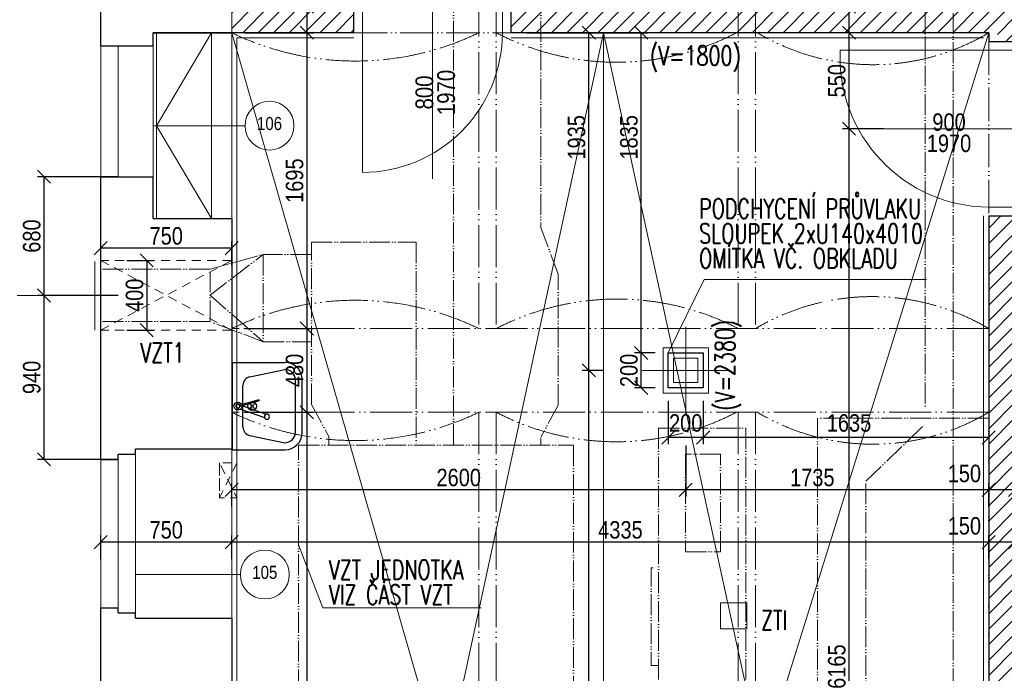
# Model space of a CAD drawing. Header units: millimetres. Extents: x -300958 to -108039, y 30118 to 292543.
# Tile 45 of 256: x -296672 to -291033, y 118814 to 122560. Entities that reach past the tile are written whole.
import ezdxf
from ezdxf.enums import TextEntityAlignment as Align

# ---------------------------------------------------------------- set-up
doc = ezdxf.new("R2010")
doc.units = ezdxf.units.MM
doc.header["$MEASUREMENT"] = 0
doc.linetypes.add('ACAD_ISO05W100', pattern=[33, 24, -3, 0, -3, 0, -3])
doc.linetypes.add('DGN Style 2', pattern=[879.857395, 527.914437, -351.942958])
doc.layers.get('0').update_dxf_attribs({"lineweight": 13})
doc.layers.get('Defpoints').update_dxf_attribs({"color": 3, "lineweight": 13})
for name, color, linetype, lineweight in [('a_zařizovací', 150, 'Continuous', 25), ('dims', 7, 'Continuous', 9), ('dvere', 7, 'Continuous', 9), ('GASTRO TECHNOLOGIE', 1, 'Continuous', 25), ('Materiály', 1, 'Continuous', 13), ('navrh', 1, 'Continuous', 9), ('obklad', 8, 'Continuous', 5), ('popis', 7, 'Continuous', 9), ('PSV', 7, 'Continuous', 13), ('tenka', 7, 'Continuous', 13), ('walls', 7, 'Continuous', 13), ('zařizovací předměty', 7, 'Continuous', 9)]:
    doc.layers.add(name, color=color, linetype=linetype, lineweight=lineweight)
doc.layers.get('GASTRO TECHNOLOGIE').off()
doc.styles.add('STYLE-0', font='ARIALN.TTF')
doc.styles.add('Style-Arial', font='arial.ttf')
doc.dimstyles.new('arch', dxfattribs={"dimscale": 50, "dimtxt": 2.5, "dimasz": 2.5, "dimexe": 1.25, "dimexo": 0.9, "dimtad": 1, "dimdec": 0, "dimtxsty": 'STYLE-0', "dimblk": 'ARCHTICK', "dimcen": 2.5, "dimadec": 0, "dimazin": 0, "dimtfac": 1, "dimtdec": 0, "dimtmove": 2, "dimatfit": 3, "dimldrblk": 'ARCHTICK', "dimfxl": 0, "dimarcsym": 0})
pattern_1 = [(45, (-63000, 0), (-44.194174, 44.194174), [])]

# ---------------------------------------------------------------- blocks, each defined once
blk = doc.blocks.new('_ArchTick')
at = {"color": 0, "linetype": 'ByBlock', "flags": 128}
blk.add_lwpolyline([(-0.5, -0.5), (0.5, 0.5)], dxfattribs=at)
blk = doc.blocks.new('*D1954')
at = {"layer": 'Defpoints', "color": 0, "linetype": 'Continuous'}
for p in [(-291122.6, 119565.7), (-291122.6, 119395.7), (-290972.6, 119395.7)]:
    blk.add_point(p, dxfattribs=at)
at = {"layer": 'dims', "color": 0, "linetype": 'Continuous', "lineweight": -2}
for p, q in [((-291122.6, 119470.7), (-291122.6, 119603.2)), ((-290972.6, 119470.7), (-290972.6, 119603.2)), ((-290972.6, 119565.7), (-291122.6, 119565.7))]:
    blk.add_line(p, q, dxfattribs=at)
at = {"layer": 'dims', "color": 0, "linetype": 'Continuous', "lineweight": -2, "xscale": 75, "yscale": 75, "zscale": 75, "rotation": 180}
blk.add_blockref('_ArchTick', (-291122.6, 119565.7), dxfattribs=at)
at = {"layer": 'dims', "color": 0, "linetype": 'Continuous', "lineweight": -2, "xscale": 75, "yscale": 75, "zscale": 75}
blk.add_blockref('_ArchTick', (-290972.6, 119565.7), dxfattribs=at)
at = {"layer": 'dims', "color": 0, "linetype": 'Continuous', "insert": (-291262, 119658.8), "char_height": 100, "attachment_point": 5, "style": 'STYLE-0'}
blk.add_mtext('150', dxfattribs=at)
blk = doc.blocks.new('*D1955')
at = {"layer": 'Defpoints', "color": 0, "linetype": 'Continuous'}
for p in [(-295457.6, 119565.7), (-295457.6, 119395.7), (-291122.6, 119395.7)]:
    blk.add_point(p, dxfattribs=at)
at = {"layer": 'dims', "color": 0, "linetype": 'Continuous', "lineweight": -2}
for p, q in [((-295457.6, 119470.7), (-295457.6, 119603.2)), ((-291122.6, 119470.7), (-291122.6, 119603.2)), ((-291122.6, 119565.7), (-295457.6, 119565.7))]:
    blk.add_line(p, q, dxfattribs=at)
at = {"layer": 'dims', "color": 0, "linetype": 'Continuous', "lineweight": -2, "xscale": 75, "yscale": 75, "zscale": 75, "rotation": 180}
blk.add_blockref('_ArchTick', (-295457.6, 119565.7), dxfattribs=at)
at = {"layer": 'dims', "color": 0, "linetype": 'Continuous', "lineweight": -2, "xscale": 75, "yscale": 75, "zscale": 75}
blk.add_blockref('_ArchTick', (-291122.6, 119565.7), dxfattribs=at)
at = {"layer": 'dims', "color": 0, "linetype": 'Continuous', "insert": (-293231.5, 119635.6), "char_height": 100, "attachment_point": 5, "style": 'STYLE-0'}
blk.add_mtext('4335', dxfattribs=at)
blk = doc.blocks.new('*D1956')
at = {"layer": 'Defpoints', "color": 0, "linetype": 'Continuous'}
for p in [(-291922.6, 122635), (-291651, 122635), (-291651, 122485)]:
    blk.add_point(p, dxfattribs=at)
at = {"layer": 'dims', "color": 0, "linetype": 'Continuous', "lineweight": -2}
for p, q in [((-291726, 122635), (-291960.1, 122635)), ((-291922.6, 122485), (-291922.6, 122635)), ((-291726, 122485), (-291960.1, 122485))]:
    blk.add_line(p, q, dxfattribs=at)
at = {"layer": 'dims', "color": 0, "linetype": 'Continuous', "lineweight": -2, "xscale": 75, "yscale": 75, "zscale": 75}
for p, rotation in [((-291922.6, 122635), 90), ((-291922.6, 122485), 270)]:
    blk.add_blockref('_ArchTick', p, dxfattribs=dict(at, rotation=rotation))
at = {"layer": 'dims', "color": 0, "linetype": 'Continuous', "insert": (-291798.1, 122785.6), "char_height": 100, "attachment_point": 5, "rotation": 90, "style": 'STYLE-0'}
blk.add_mtext('150', dxfattribs=at)
blk = doc.blocks.new('*D1959')
at = {"layer": 'Defpoints', "color": 0, "linetype": 'Continuous'}
for p in [(-295457.6, 122635), (-295457.6, 122485), (-295027.2, 122485)]:
    blk.add_point(p, dxfattribs=at)
at = {"layer": 'dims', "color": 0, "linetype": 'Continuous', "lineweight": -2}
for p, q in [((-295382.6, 122635), (-294989.7, 122635)), ((-295027.2, 122635), (-295027.2, 122485)), ((-295382.6, 122485), (-294989.7, 122485))]:
    blk.add_line(p, q, dxfattribs=at)
at = {"layer": 'dims', "color": 0, "linetype": 'Continuous', "lineweight": -2, "xscale": 75, "yscale": 75, "zscale": 75}
for p, rotation in [((-295027.2, 122635), 90), ((-295027.2, 122485), 270)]:
    blk.add_blockref('_ArchTick', p, dxfattribs=dict(at, rotation=rotation))
at = {"layer": 'dims', "color": 0, "linetype": 'Continuous', "insert": (-295167.8, 122795.5), "char_height": 100, "attachment_point": 5, "rotation": 90, "style": 'STYLE-0'}
blk.add_mtext('150', dxfattribs=at)
blk = doc.blocks.new('*D1960')
at = {"layer": 'Defpoints', "color": 0, "linetype": 'Continuous'}
for p in [(-295457.6, 120310), (-295457.6, 115770), (-295027.2, 115770)]:
    blk.add_point(p, dxfattribs=at)
at = {"layer": 'dims', "color": 0, "linetype": 'Continuous', "lineweight": -2}
for p, q in [((-295382.6, 120310), (-294989.7, 120310)), ((-295027.2, 120310), (-295027.2, 115770)), ((-295382.6, 115770), (-294989.7, 115770))]:
    blk.add_line(p, q, dxfattribs=at)
at = {"layer": 'dims', "color": 0, "linetype": 'Continuous', "lineweight": -2, "xscale": 75, "yscale": 75, "zscale": 75}
for p, rotation in [((-295027.2, 120310), 90), ((-295027.2, 115770), 270)]:
    blk.add_blockref('_ArchTick', p, dxfattribs=dict(at, rotation=rotation))
at = {"layer": 'dims', "color": 0, "linetype": 'Continuous', "insert": (-295097, 118040), "char_height": 100, "attachment_point": 5, "rotation": 90, "style": 'STYLE-0'}
blk.add_mtext('4540', dxfattribs=at)
blk = doc.blocks.new('*D1998')
at = {"layer": 'Defpoints', "color": 0, "linetype": 'Continuous'}
for p in [(-296207.6, 119565.7), (-296207.6, 119393.4), (-295457.6, 119393.4)]:
    blk.add_point(p, dxfattribs=at)
at = {"layer": 'dims', "color": 0, "linetype": 'Continuous', "lineweight": -2}
for p, q in [((-296207.6, 119468.4), (-296207.6, 119603.2)), ((-295457.6, 119468.4), (-295457.6, 119603.2)), ((-295457.6, 119565.7), (-296207.6, 119565.7))]:
    blk.add_line(p, q, dxfattribs=at)
at = {"layer": 'dims', "color": 0, "linetype": 'Continuous', "lineweight": -2, "xscale": 75, "yscale": 75, "zscale": 75, "rotation": 180}
blk.add_blockref('_ArchTick', (-296207.6, 119565.7), dxfattribs=at)
at = {"layer": 'dims', "color": 0, "linetype": 'Continuous', "lineweight": -2, "xscale": 75, "yscale": 75, "zscale": 75}
blk.add_blockref('_ArchTick', (-295457.6, 119565.7), dxfattribs=at)
at = {"layer": 'dims', "color": 0, "linetype": 'Continuous', "insert": (-295832.6, 119635.6), "char_height": 100, "attachment_point": 5, "style": 'STYLE-0'}
blk.add_mtext('750', dxfattribs=at)
blk = doc.blocks.new('*D1885')
at = {"layer": 'Defpoints', "color": 0, "linetype": 'Continuous'}
for p in [(-291922.6, 122485), (-291651.1, 122485), (-291651, 121935)]:
    blk.add_point(p, dxfattribs=at)
at = {"layer": 'dims', "color": 0, "linetype": 'Continuous', "lineweight": -2}
for p, q in [((-291726.1, 122485), (-291960.1, 122485)), ((-291922.6, 121935), (-291922.6, 122485)), ((-291726, 121935), (-291960.1, 121935))]:
    blk.add_line(p, q, dxfattribs=at)
at = {"layer": 'dims', "color": 0, "linetype": 'Continuous', "lineweight": -2, "xscale": 75, "yscale": 75, "zscale": 75}
for p, rotation in [((-291922.6, 122485), 90), ((-291922.6, 121935), 270)]:
    blk.add_blockref('_ArchTick', p, dxfattribs=dict(at, rotation=rotation))
at = {"layer": 'dims', "color": 0, "linetype": 'Continuous', "insert": (-291992.4, 122210), "char_height": 100, "attachment_point": 5, "rotation": 90, "style": 'STYLE-0'}
blk.add_mtext('550', dxfattribs=at)
blk = doc.blocks.new('*D1886')
at = {"layer": 'Defpoints', "color": 0, "linetype": 'Continuous'}
for p in [(-291922.6, 121935), (-291651.1, 121935), (-291651, 115770)]:
    blk.add_point(p, dxfattribs=at)
at = {"layer": 'dims', "color": 0, "linetype": 'Continuous', "lineweight": -2}
for p, q in [((-291726.1, 121935), (-291960.1, 121935)), ((-291922.6, 115770), (-291922.6, 121935)), ((-291726, 115770), (-291960.1, 115770))]:
    blk.add_line(p, q, dxfattribs=at)
at = {"layer": 'dims', "color": 0, "linetype": 'Continuous', "lineweight": -2, "xscale": 75, "yscale": 75, "zscale": 75}
for p, rotation in [((-291922.6, 121935), 90), ((-291922.6, 115770), 270)]:
    blk.add_blockref('_ArchTick', p, dxfattribs=dict(at, rotation=rotation))
at = {"layer": 'dims', "color": 0, "linetype": 'Continuous', "insert": (-291992.4, 118852.5), "char_height": 100, "attachment_point": 5, "rotation": 90, "style": 'STYLE-0'}
blk.add_mtext('6165', dxfattribs=at)
blk = doc.blocks.new('*D1888')
at = {"layer": 'Defpoints', "color": 0, "linetype": 'Continuous'}
for p in [(-292857.6, 120195.3), (-295457.6, 119865.7), (-295457.6, 119695.7)]:
    blk.add_point(p, dxfattribs=at)
at = {"layer": 'dims', "color": 0, "linetype": 'Continuous', "lineweight": -2}
for p, q in [((-292857.6, 120120.3), (-292857.6, 119828.2)), ((-295457.6, 119770.7), (-295457.6, 119903.2)), ((-292857.6, 119865.7), (-295457.6, 119865.7))]:
    blk.add_line(p, q, dxfattribs=at)
at = {"layer": 'dims', "color": 0, "linetype": 'Continuous', "lineweight": -2, "xscale": 75, "yscale": 75, "zscale": 75, "rotation": 180}
blk.add_blockref('_ArchTick', (-295457.6, 119865.7), dxfattribs=at)
at = {"layer": 'dims', "color": 0, "linetype": 'Continuous', "lineweight": -2, "xscale": 75, "yscale": 75, "zscale": 75}
blk.add_blockref('_ArchTick', (-292857.6, 119865.7), dxfattribs=at)
at = {"layer": 'dims', "color": 0, "linetype": 'Continuous', "insert": (-294157.6, 119935.6), "char_height": 100, "attachment_point": 5, "style": 'STYLE-0'}
blk.add_mtext('2600', dxfattribs=at)
blk = doc.blocks.new('*D1889')
at = {"layer": 'Defpoints', "color": 0, "linetype": 'Continuous'}
for p in [(-292857.6, 120195.3), (-291122.6, 120195.3), (-292857.6, 119865.7)]:
    blk.add_point(p, dxfattribs=at)
at = {"layer": 'dims', "color": 0, "linetype": 'Continuous', "lineweight": -2}
for p, q in [((-292857.6, 120120.3), (-292857.6, 119828.2)), ((-291122.6, 120120.3), (-291122.6, 119828.2)), ((-291122.6, 119865.7), (-292857.6, 119865.7))]:
    blk.add_line(p, q, dxfattribs=at)
at = {"layer": 'dims', "color": 0, "linetype": 'Continuous', "lineweight": -2, "xscale": 75, "yscale": 75, "zscale": 75, "rotation": 180}
blk.add_blockref('_ArchTick', (-292857.6, 119865.7), dxfattribs=at)
at = {"layer": 'dims', "color": 0, "linetype": 'Continuous', "lineweight": -2, "xscale": 75, "yscale": 75, "zscale": 75}
blk.add_blockref('_ArchTick', (-291122.6, 119865.7), dxfattribs=at)
at = {"layer": 'dims', "color": 0, "linetype": 'Continuous', "insert": (-292132.9, 119935.6), "char_height": 100, "attachment_point": 5, "style": 'STYLE-0'}
blk.add_mtext('1735', dxfattribs=at)
blk = doc.blocks.new('*D1890')
at = {"layer": 'Defpoints', "color": 0, "linetype": 'Continuous'}
for p in [(-291122.6, 119865.7), (-291122.6, 119695.7), (-290972.6, 119695.7)]:
    blk.add_point(p, dxfattribs=at)
at = {"layer": 'dims', "color": 0, "linetype": 'Continuous', "lineweight": -2}
for p, q in [((-291122.6, 119770.7), (-291122.6, 119903.2)), ((-290972.6, 119770.7), (-290972.6, 119903.2)), ((-290972.6, 119865.7), (-291122.6, 119865.7))]:
    blk.add_line(p, q, dxfattribs=at)
at = {"layer": 'dims', "color": 0, "linetype": 'Continuous', "lineweight": -2, "xscale": 75, "yscale": 75, "zscale": 75, "rotation": 180}
blk.add_blockref('_ArchTick', (-291122.6, 119865.7), dxfattribs=at)
at = {"layer": 'dims', "color": 0, "linetype": 'Continuous', "lineweight": -2, "xscale": 75, "yscale": 75, "zscale": 75}
blk.add_blockref('_ArchTick', (-290972.6, 119865.7), dxfattribs=at)
at = {"layer": 'dims', "color": 0, "linetype": 'Continuous', "insert": (-291262, 119958.8), "char_height": 100, "attachment_point": 5, "style": 'STYLE-0'}
blk.add_mtext('150', dxfattribs=at)
blk = doc.blocks.new('*D1891')
at = {"layer": 'Defpoints', "color": 0, "linetype": 'Continuous'}
for p in [(-295457.6, 122485), (-295457.6, 120790), (-295027.2, 120790)]:
    blk.add_point(p, dxfattribs=at)
at = {"layer": 'dims', "color": 0, "linetype": 'Continuous', "lineweight": -2}
for p, q in [((-295382.6, 122485), (-294989.7, 122485)), ((-295027.2, 122485), (-295027.2, 120790)), ((-295382.6, 120790), (-294989.7, 120790))]:
    blk.add_line(p, q, dxfattribs=at)
at = {"layer": 'dims', "color": 0, "linetype": 'Continuous', "lineweight": -2, "xscale": 75, "yscale": 75, "zscale": 75}
for p, rotation in [((-295027.2, 122485), 90), ((-295027.2, 120790), 270)]:
    blk.add_blockref('_ArchTick', p, dxfattribs=dict(at, rotation=rotation))
at = {"layer": 'dims', "color": 0, "linetype": 'Continuous', "insert": (-295097, 121637.5), "char_height": 100, "attachment_point": 5, "rotation": 90, "style": 'STYLE-0'}
blk.add_mtext('1695', dxfattribs=at)
blk = doc.blocks.new('*D1892')
at = {"layer": 'Defpoints', "color": 0, "linetype": 'Continuous'}
for p in [(-295457.6, 120790), (-295457.6, 120310), (-295027.2, 120310)]:
    blk.add_point(p, dxfattribs=at)
at = {"layer": 'dims', "color": 0, "linetype": 'Continuous', "lineweight": -2}
for p, q in [((-295382.6, 120790), (-294989.7, 120790)), ((-295027.2, 120790), (-295027.2, 120310)), ((-295382.6, 120310), (-294989.7, 120310))]:
    blk.add_line(p, q, dxfattribs=at)
at = {"layer": 'dims', "color": 0, "linetype": 'Continuous', "lineweight": -2, "xscale": 75, "yscale": 75, "zscale": 75}
for p, rotation in [((-295027.2, 120790), 90), ((-295027.2, 120310), 270)]:
    blk.add_blockref('_ArchTick', p, dxfattribs=dict(at, rotation=rotation))
at = {"layer": 'dims', "color": 0, "linetype": 'Continuous', "insert": (-295097, 120550), "char_height": 100, "attachment_point": 5, "rotation": 90, "style": 'STYLE-0'}
blk.add_mtext('480', dxfattribs=at)
blk = doc.blocks.new('*D1907')
at = {"layer": 'Defpoints', "color": 0, "linetype": 'Continuous'}
for p in [(-293843.1, 122485), (-293412.7, 122485), (-293257.6, 120550)]:
    blk.add_point(p, dxfattribs=at)
at = {"layer": 'dims', "color": 0, "linetype": 'Continuous', "lineweight": -2}
for p, q in [((-293768.1, 122485), (-293375.2, 122485)), ((-293412.7, 120550), (-293412.7, 122485)), ((-293332.6, 120550), (-293450.2, 120550))]:
    blk.add_line(p, q, dxfattribs=at)
at = {"layer": 'dims', "color": 0, "linetype": 'Continuous', "lineweight": -2, "xscale": 75, "yscale": 75, "zscale": 75}
for p, rotation in [((-293412.7, 122485), 90), ((-293412.7, 120550), 270)]:
    blk.add_blockref('_ArchTick', p, dxfattribs=dict(at, rotation=rotation))
at = {"layer": 'dims', "color": 0, "linetype": 'Continuous', "insert": (-293482.5, 121885.7), "char_height": 100, "attachment_point": 5, "rotation": 90, "style": 'STYLE-0'}
blk.add_mtext('1935', dxfattribs=at)
blk = doc.blocks.new('*D1908')
at = {"layer": 'Defpoints', "color": 0, "linetype": 'Continuous'}
for p in [(-293412.7, 120550), (-293257.6, 120550), (-293843.1, 115770)]:
    blk.add_point(p, dxfattribs=at)
at = {"layer": 'dims', "color": 0, "linetype": 'Continuous', "lineweight": -2}
for p, q in [((-293332.6, 120550), (-293450.2, 120550)), ((-293412.7, 115770), (-293412.7, 120550)), ((-293768.1, 115770), (-293375.2, 115770))]:
    blk.add_line(p, q, dxfattribs=at)
at = {"layer": 'dims', "color": 0, "linetype": 'Continuous', "lineweight": -2, "xscale": 75, "yscale": 75, "zscale": 75}
for p, rotation in [((-293412.7, 120550), 90), ((-293412.7, 115770), 270)]:
    blk.add_blockref('_ArchTick', p, dxfattribs=dict(at, rotation=rotation))
at = {"layer": 'dims', "color": 0, "linetype": 'Continuous', "insert": (-293482.5, 118160), "char_height": 100, "attachment_point": 5, "rotation": 90, "style": 'STYLE-0'}
blk.add_mtext('4780', dxfattribs=at)
blk = doc.blocks.new('A$C31352B2C')
at = {"ltscale": 0.01}
for p, q in [((42.7, 242.3), (0, 91.7)), ((52.3, 239.6), (9.6, 89)), ((48.1, 226.4), (119.6, 28.6)), ((76.4, 236.6), (147.1, 40.6))]:
    blk.add_line(p, q, dxfattribs=at)
for centre, radius in [((52.5, 258.5), 18.2), ((52.5, 258.5), 15), ((139.3, 21.1), 21.1)]:
    blk.add_circle(centre, radius, dxfattribs=at)
blk.add_arc((52.5, 258.5), 32.4, 263.04223, 245.2718)
blk.add_arc((4.8, 90.4), 5, 164.15701, 344.15701, dxfattribs=at)
blk = doc.blocks.new('A$C7ECC521F')
for p, q in [((0, 400), (0, 100)), ((0, 400), (500, 400)), ((200, 400), (300, 400)), ((500, 400), (500, 100)), ((130.7, 340), (369.3, 340)), ((81.7, 300.2), (40, 100)), ((232.3, 305.5), (246.2, 291.6)), ((232.3, 270.1), (246.2, 284)), ((253.8, 291.6), (267.7, 305.5)), ((253.8, 284), (267.7, 270.1)), ((418.3, 300.2), (460, 100)), ((100, 40), (400, 40)), ((100, 0), (400, 0))]:
    blk.add_line(p, q)
for radius in [25, 5.34]:
    blk.add_circle((250, 287.8), radius)
for centre, radius, start, end in [((130.7, 290), 50, 90, 168.2317), ((369.3, 290), 50, 11.7683, 90), ((100, 100), 100, 180, 270), ((100, 100), 60, 180, 270), ((400, 100), 60, 270, 0), ((400, 100), 100, 270, 0)]:
    blk.add_arc(centre, radius, start, end)
blk = doc.blocks.new('umyvadlo s pákovkou')
at = {"layer": 'a_zařizovací', "rotation": 270}
blk.add_blockref('A$C7ECC521F', (6469536.8, 56520.7), dxfattribs=at)
at = {"layer": 'a_zařizovací', "xscale": -0.7000000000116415, "yscale": 0.6999999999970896, "zscale": 0.7, "rotation": 270}
blk.add_blockref('A$C31352B2C', (6469724.6, 56233.9), dxfattribs=at)
blk = doc.blocks.new('*D1919')
at = {"layer": 'Defpoints', "color": 0, "linetype": 'Continuous'}
for p in [(-296032.6, 120979.5), (-296532.6, 120040), (-296032.6, 120040)]:
    blk.add_point(p, dxfattribs=at)
at = {"layer": 'dims', "color": 0, "linetype": 'Continuous', "lineweight": -2}
for p, q in [((-296107.6, 120979.5), (-296570.1, 120979.5)), ((-296532.6, 120979.5), (-296532.6, 120040)), ((-296107.6, 120040), (-296570.1, 120040))]:
    blk.add_line(p, q, dxfattribs=at)
at = {"layer": 'dims', "color": 0, "linetype": 'Continuous', "lineweight": -2, "xscale": 75, "yscale": 75, "zscale": 75}
for p, rotation in [((-296532.6, 120979.5), 90), ((-296532.6, 120040), 270)]:
    blk.add_blockref('_ArchTick', p, dxfattribs=dict(at, rotation=rotation))
at = {"layer": 'dims', "color": 0, "linetype": 'Continuous', "insert": (-296602.4, 120509.8), "char_height": 100, "attachment_point": 5, "rotation": 90, "style": 'STYLE-0'}
blk.add_mtext('940', dxfattribs=at)
blk = doc.blocks.new('*D1920')
at = {"layer": 'Defpoints', "color": 0, "linetype": 'Continuous'}
for p in [(-296032.6, 121660), (-296532.6, 120979.5), (-296032.6, 120979.5)]:
    blk.add_point(p, dxfattribs=at)
at = {"layer": 'dims', "color": 0, "linetype": 'Continuous', "lineweight": -2}
for p, q in [((-296107.6, 121660), (-296570.1, 121660)), ((-296532.6, 121660), (-296532.6, 120979.5)), ((-296107.6, 120979.5), (-296570.1, 120979.5))]:
    blk.add_line(p, q, dxfattribs=at)
at = {"layer": 'dims', "color": 0, "linetype": 'Continuous', "lineweight": -2, "xscale": 75, "yscale": 75, "zscale": 75}
for p, rotation in [((-296532.6, 121660), 90), ((-296532.6, 120979.5), 270)]:
    blk.add_blockref('_ArchTick', p, dxfattribs=dict(at, rotation=rotation))
at = {"layer": 'dims', "color": 0, "linetype": 'Continuous', "insert": (-296602.4, 121319.8), "char_height": 100, "attachment_point": 5, "rotation": 90, "style": 'STYLE-0'}
blk.add_mtext('680', dxfattribs=at)
blk = doc.blocks.new('*D1852')
at = {"layer": 'Defpoints', "color": 0, "linetype": 'Continuous'}
for p in [(-292957.6, 120450), (-292757.6, 120450), (-292957.6, 120165.7)]:
    blk.add_point(p, dxfattribs=at)
at = {"layer": 'dims', "color": 0, "linetype": 'Continuous', "lineweight": -2}
for p, q in [((-292957.6, 120375), (-292957.6, 120128.2)), ((-292757.6, 120375), (-292757.6, 120128.2)), ((-292757.6, 120165.7), (-292957.6, 120165.7))]:
    blk.add_line(p, q, dxfattribs=at)
at = {"layer": 'dims', "color": 0, "linetype": 'Continuous', "lineweight": -2, "xscale": 75, "yscale": 75, "zscale": 75, "rotation": 180}
blk.add_blockref('_ArchTick', (-292957.6, 120165.7), dxfattribs=at)
at = {"layer": 'dims', "color": 0, "linetype": 'Continuous', "lineweight": -2, "xscale": 75, "yscale": 75, "zscale": 75}
blk.add_blockref('_ArchTick', (-292757.6, 120165.7), dxfattribs=at)
at = {"layer": 'dims', "color": 0, "linetype": 'Continuous', "insert": (-292857.6, 120248.3), "char_height": 100, "attachment_point": 5, "style": 'STYLE-0'}
blk.add_mtext('200', dxfattribs=at)
blk = doc.blocks.new('*D1853')
at = {"layer": 'Defpoints', "color": 0, "linetype": 'Continuous'}
for p in [(-291122.6, 120495.3), (-292757.6, 120450), (-292757.6, 120165.7)]:
    blk.add_point(p, dxfattribs=at)
at = {"layer": 'dims', "color": 0, "linetype": 'Continuous', "lineweight": -2}
for p, q in [((-291122.6, 120420.3), (-291122.6, 120128.2)), ((-292757.6, 120375), (-292757.6, 120128.2)), ((-291122.6, 120165.7), (-292757.6, 120165.7))]:
    blk.add_line(p, q, dxfattribs=at)
at = {"layer": 'dims', "color": 0, "linetype": 'Continuous', "lineweight": -2, "xscale": 75, "yscale": 75, "zscale": 75, "rotation": 180}
blk.add_blockref('_ArchTick', (-292757.6, 120165.7), dxfattribs=at)
at = {"layer": 'dims', "color": 0, "linetype": 'Continuous', "lineweight": -2, "xscale": 75, "yscale": 75, "zscale": 75}
blk.add_blockref('_ArchTick', (-291122.6, 120165.7), dxfattribs=at)
at = {"layer": 'dims', "color": 0, "linetype": 'Continuous', "insert": (-291922.6, 120248.3), "char_height": 100, "attachment_point": 5, "style": 'STYLE-0'}
blk.add_mtext('1635', dxfattribs=at)
blk = doc.blocks.new('*D1854')
at = {"layer": 'Defpoints', "color": 0, "linetype": 'Continuous'}
for p in [(-293543.1, 122485), (-293112.7, 122485), (-292957.6, 120650)]:
    blk.add_point(p, dxfattribs=at)
at = {"layer": 'dims', "color": 0, "linetype": 'Continuous', "lineweight": -2}
for p, q in [((-293468.1, 122485), (-293075.2, 122485)), ((-293112.7, 120650), (-293112.7, 122485)), ((-293032.6, 120650), (-293150.2, 120650))]:
    blk.add_line(p, q, dxfattribs=at)
at = {"layer": 'dims', "color": 0, "linetype": 'Continuous', "lineweight": -2, "xscale": 75, "yscale": 75, "zscale": 75}
for p, rotation in [((-293112.7, 122485), 90), ((-293112.7, 120650), 270)]:
    blk.add_blockref('_ArchTick', p, dxfattribs=dict(at, rotation=rotation))
at = {"layer": 'dims', "color": 0, "linetype": 'Continuous', "insert": (-293182.5, 121885.7), "char_height": 100, "attachment_point": 5, "rotation": 90, "style": 'STYLE-0'}
blk.add_mtext('1835', dxfattribs=at)
blk = doc.blocks.new('*D1855')
at = {"layer": 'Defpoints', "color": 0, "linetype": 'Continuous'}
for p in [(-293112.7, 120650), (-292957.6, 120650), (-292957.6, 120450)]:
    blk.add_point(p, dxfattribs=at)
at = {"layer": 'dims', "color": 0, "linetype": 'Continuous', "lineweight": -2}
for p, q in [((-293032.6, 120650), (-293150.2, 120650)), ((-293112.7, 120450), (-293112.7, 120650)), ((-293032.6, 120450), (-293150.2, 120450))]:
    blk.add_line(p, q, dxfattribs=at)
at = {"layer": 'dims', "color": 0, "linetype": 'Continuous', "lineweight": -2, "xscale": 75, "yscale": 75, "zscale": 75}
for p, rotation in [((-293112.7, 120650), 90), ((-293112.7, 120450), 270)]:
    blk.add_blockref('_ArchTick', p, dxfattribs=dict(at, rotation=rotation))
at = {"layer": 'dims', "color": 0, "linetype": 'Continuous', "insert": (-293182.5, 120550), "char_height": 100, "attachment_point": 5, "rotation": 90, "style": 'STYLE-0'}
blk.add_mtext('200', dxfattribs=at)
blk = doc.blocks.new('*D1864')
at = {"layer": 'Defpoints', "color": 0, "linetype": 'Continuous'}
for p in [(-296132.8, 121180.5), (-296132.8, 120780.5), (-295943.9, 120780.5)]:
    blk.add_point(p, dxfattribs=at)
at = {"layer": 'dims', "color": 0, "linetype": 'Continuous', "lineweight": -2}
for p, q in [((-296057.8, 121180.5), (-295906.4, 121180.5)), ((-295943.9, 121180.5), (-295943.9, 120780.5)), ((-296057.8, 120780.5), (-295906.4, 120780.5))]:
    blk.add_line(p, q, dxfattribs=at)
at = {"layer": 'dims', "color": 0, "linetype": 'Continuous', "lineweight": -2, "xscale": 75, "yscale": 75, "zscale": 75}
for p, rotation in [((-295943.9, 121180.5), 90), ((-295943.9, 120780.5), 270)]:
    blk.add_blockref('_ArchTick', p, dxfattribs=dict(at, rotation=rotation))
at = {"layer": 'dims', "color": 0, "linetype": 'Continuous', "insert": (-296013.7, 120980.5), "char_height": 100, "attachment_point": 5, "rotation": 90, "style": 'STYLE-0'}
blk.add_mtext('400', dxfattribs=at)
blk = doc.blocks.new('*D1865')
at = {"layer": 'Defpoints', "color": 0, "linetype": 'Continuous'}
for p in [(-296207.6, 121250.6), (-296207.6, 121078.3), (-295457.6, 121078.3)]:
    blk.add_point(p, dxfattribs=at)
at = {"layer": 'dims', "color": 0, "linetype": 'Continuous', "lineweight": -2}
for p, q in [((-296207.6, 121153.3), (-296207.6, 121288.1)), ((-295457.6, 121153.3), (-295457.6, 121288.1)), ((-295457.6, 121250.6), (-296207.6, 121250.6))]:
    blk.add_line(p, q, dxfattribs=at)
at = {"layer": 'dims', "color": 0, "linetype": 'Continuous', "lineweight": -2, "xscale": 75, "yscale": 75, "zscale": 75, "rotation": 180}
blk.add_blockref('_ArchTick', (-296207.6, 121250.6), dxfattribs=at)
at = {"layer": 'dims', "color": 0, "linetype": 'Continuous', "lineweight": -2, "xscale": 75, "yscale": 75, "zscale": 75}
blk.add_blockref('_ArchTick', (-295457.6, 121250.6), dxfattribs=at)
at = {"layer": 'dims', "color": 0, "linetype": 'Continuous', "insert": (-295832.6, 121320.4), "char_height": 100, "attachment_point": 5, "style": 'STYLE-0'}
blk.add_mtext('750', dxfattribs=at)

msp = doc.modelspace()

# ---------------------------------------------------------------- hatches: boundary and pattern name
at = {"layer": 'Materiály', "linetype": 'Continuous'}
h = msp.add_hatch(dxfattribs=at)
h.set_pattern_fill('ANSI31', color=256, scale=500, style=0)
h.set_pattern_definition(pattern_1)
h.paths.add_polyline_path([(-294757.6, 122485), (-294757.6, 122635), (-295457.6, 122635), (-295457.6, 122485)])
h.paths.add_polyline_path([(-293857.6, 122635), (-293857.6, 122485), (-292557.6, 122485), (-292557.6, 122635)])
h.paths.add_polyline_path([(-292457.6, 122485), (-292457.6, 122635), (-292557.6, 122635), (-292557.6, 122485)])
h.paths.add_polyline_path([(-291072.6, 122485), (-291072.6, 122435), (-290972.6, 122435), (-290972.6, 122685), (-291072.6, 122685), (-291072.6, 122635), (-292457.6, 122635), (-292457.6, 122485)])
h = msp.add_hatch(dxfattribs=at)
h.set_pattern_fill('ANSI31', color=256, scale=500, style=0)
h.set_pattern_definition(pattern_1)
h.paths.add_polyline_path([(-291122.6, 115792, -0.008239), (-291082.7, 115770), (-290982.6, 115770), (-290972.6, 115792), (-290972.6, 118813), (-290982.6, 118835), (-290972.6, 118835), (-290972.6, 121185), (-290947.6, 121185), (-290947.6, 121285), (-290972.6, 121285), (-290972.6, 121435), (-291122.6, 121435)])

# ---------------------------------------------------------------- linework, layer by layer
at = {"layer": 'dvere', "linetype": 'Continuous'}
for p, q in [((-294307.6, 122916.9), (-294307.6, 121647.7)), ((-294707.6, 122485), (-294707.6, 122635)), ((-293907.6, 122485), (-293907.6, 122635)), ((-291122.6, 122385), (-290972.6, 122385)), ((-290722.6, 121935), (-291909.9, 121935)), ((-291122.6, 121485), (-290972.6, 121485))]:
    msp.add_line(p, q, dxfattribs=at)
at = {"layer": 'dvere', "linetype": 'ACAD_ISO05W100', "ltscale": 8}
for p, q in [((-294757.6, 122485), (-293857.6, 122485)), ((-291122.6, 122435), (-291122.6, 121435))]:
    msp.add_line(p, q, dxfattribs=at)
at = {"layer": 'dvere', "linetype": 'Continuous', "flags": 128}
for points in [[(-294707.6, 122485), (-294707.6, 121685), (-294707.6, 122485), (-294707.6, 121685, 0.414214), (-293907.6, 122485)], [(-291122.6, 122385), (-291972.6, 122385), (-291122.6, 122385), (-291972.6, 122385, 0.425874), (-291122.6, 121485)]]:
    msp.add_lwpolyline(points, format="xyb", dxfattribs=at)
at = {"layer": 'navrh', "linetype": 'Continuous', "lineweight": 30}
for p, q in [((-294757.6, 122485), (-294757.6, 122635)), ((-293857.6, 122485), (-293857.6, 122635)), ((-294757.6, 122485), (-295457.6, 122485)), ((-291122.6, 122485), (-293857.6, 122485)), ((-291122.6, 122485), (-291122.6, 122435)), ((-291122.6, 122435), (-290972.6, 122435)), ((-291122.6, 121435), (-290972.6, 121435)), ((-291122.6, 121435), (-291122.6, 115770))]:
    msp.add_line(p, q, dxfattribs=at)
at = {"layer": 'navrh', "linetype": 'Continuous'}
for p, q in [((-295887.6, 122485), (-295887.6, 121420)), ((-295572.6, 122485), (-295572.6, 121420)), ((-295457.6, 122485), (-295457.6, 121420)), ((-296207.6, 122410), (-296207.6, 121660)), ((-296107.6, 121660), (-296107.6, 122410)), ((-295907.6, 122410), (-295907.6, 121660)), ((-296107.6, 120040), (-296107.6, 119190)), ((-296007.6, 120070), (-296007.6, 119160))]:
    msp.add_line(p, q, dxfattribs=at)
at = {"layer": 'navrh', "linetype": 'Continuous', "flags": 128}
msp.add_lwpolyline([(-295572.6, 122485), (-295887.6, 121952.5), (-295572.6, 121420)], dxfattribs=at)
at = {"layer": 'navrh', "linetype": 'Continuous', "lineweight": 30, "flags": 128}
msp.add_lwpolyline([(-292957.6, 120650), (-292757.6, 120650), (-292757.6, 120450), (-292957.6, 120450)], close=True, dxfattribs=at)
at = {"layer": 'obklad', "linetype": 'Continuous'}
for p, q in [((-295427.6, 122455), (-295427.6, 115800)), ((-294757.6, 122455), (-295427.6, 122455)), ((-291152.6, 122455), (-293857.6, 122455)), ((-291152.6, 121435), (-291152.6, 115800))]:
    msp.add_line(p, q, dxfattribs=at)
at = {"layer": 'obklad', "linetype": 'Continuous', "flags": 128}
msp.add_lwpolyline([(-292987.6, 120680), (-292727.6, 120680), (-292727.6, 120420), (-292987.6, 120420)], close=True, dxfattribs=at)
at = {"layer": 'PSV', "linetype": 'Continuous', "lineweight": 0}
for p, q in [((-295381.1, 121952.5), (-295907.6, 121952.5)), ((-296241.4, 121173.7), (-296241.4, 120781.4)), ((-296241.4, 120979.5), (-296686.1, 120979.5)), ((-295408.1, 119380.1), (-296007.6, 119380.1))]:
    msp.add_line(p, q, dxfattribs=at)
for centre in [(-295241, 121952.5), (-295268, 119380.1)]:
    msp.add_circle(centre, 140.1, dxfattribs=at)
at = {"layer": 'tenka', "linetype": 'Continuous'}
for p, q in [((-295457.6, 122485), (-295457.6, 122635)), ((-294327.9, 118548.3, 350.4), (-295457.6, 122485)), ((-293328.8, 122485), (-294177.9, 118548.3, 350.4)), ((-293328.8, 122485), (-293328.8, 115770)), ((-292479.7, 118586.2, 734.7), (-293328.8, 122485)), ((-292334.7, 118590.5, 734.7), (-291122.7, 122485)), ((-296107.6, 122410), (-296107.6, 121660)), ((-292857.6, 120800), (-292857.6, 120300)), ((-293107.6, 120550), (-292607.6, 120550)), ((-295457.6, 120100), (-295457.6, 119130)), ((-296207.6, 120040), (-296207.6, 119190))]:
    msp.add_line(p, q, dxfattribs=at)
at = {"layer": 'tenka', "linetype": 'DGN Style 2', "ltscale": 0.1}
for p, q in [((-295457.6, 121180.5), (-296207.6, 121180.5)), ((-296207.6, 120780.5), (-295457.6, 121180.5)), ((-296207.6, 121180.5), (-295457.6, 120780.5)), ((-295457.6, 120780.5), (-296207.6, 120780.5))]:
    msp.add_line(p, q, dxfattribs=at)
at = {"layer": 'tenka', "linetype": 'ACAD_ISO05W100', "ltscale": 10}
for p, q in [((-291122.6, 120790), (-295457.6, 120790)), ((-291122.6, 120310), (-295457.6, 120310))]:
    msp.add_line(p, q, dxfattribs=at)
at = {"layer": 'tenka', "linetype": 'ACAD_ISO05W100', "ltscale": 10, "flags": 128}
for points in [[(-294042.6, 125345), (-294042.6, 120790)], [(-293942.6, 125345), (-293942.6, 120790)], [(-292557.6, 125345), (-292557.6, 120790)], [(-292457.6, 125345), (-292457.6, 120790)], [(-294042.6, 120310), (-294042.6, 115770)], [(-293942.6, 120310), (-293942.6, 115770)], [(-292557.6, 120310), (-292557.6, 115770)], [(-292457.6, 120310), (-292457.6, 115770)]]:
    msp.add_lwpolyline(points, dxfattribs=at)
for points in [[(-294042.6, 122485, -0.229023), (-295457.6, 122485)], [(-292567.6, 122485, -0.245683), (-293942.6, 122485)], [(-291122.7, 122485, -0.276191), (-292447.6, 122485)], [(-294042.6, 120790, 0.229023), (-295457.6, 120790)], [(-292557.6, 120790, 0.243921), (-293942.6, 120790)], [(-291122.6, 120790, 0.274118), (-292457.6, 120790)], [(-294042.6, 120310, -0.229023), (-295457.6, 120310)], [(-292567.6, 120310, -0.245683), (-293942.6, 120310)], [(-291122.7, 120310, -0.276191), (-292447.6, 120310)]]:
    msp.add_lwpolyline(points, format="xyb", dxfattribs=at)
at = {"layer": 'tenka', "linetype": 'Continuous', "flags": 128}
for points in [[(-292957.6, 120650), (-292751.9, 121071.9), (-291478.3, 121071.9)], [(-292927.6, 120620), (-292787.6, 120620), (-292787.6, 120480), (-292927.6, 120480), (-292927.6, 120620)]]:
    msp.add_lwpolyline(points, dxfattribs=at)
at = {"layer": 'tenka', "linetype": 'DGN Style 2', "ltscale": 0.1, "flags": 128}
msp.add_lwpolyline([(-295427.6, 120020), (-295527.6, 119820), (-295527.6, 120020), (-295427.6, 119820)], dxfattribs=at)
msp.add_lwpolyline([(-295527.6, 120020), (-295527.6, 119820), (-295427.6, 119820), (-295427.6, 120020)], close=True, dxfattribs=at)
at = {"layer": 'tenka', "linetype": 'Continuous', "elevation": 717.8}
msp.add_lwpolyline([(-292657.9, 119068.5), (-292507.9, 119068.5), (-292507.9, 119218.5), (-292657.9, 119218.5)], close=True, dxfattribs=at)
at = {"layer": 'walls', "linetype": 'Continuous', "lineweight": 30}
for p, q in [((-295907.6, 122485), (-295457.6, 122485)), ((-295907.6, 122410), (-295907.6, 122485)), ((-295457.6, 122485), (-295907.6, 122485)), ((-296207.6, 122410), (-295907.6, 122410)), ((-296207.6, 121660), (-295907.6, 121660)), ((-295907.6, 121420), (-295907.6, 121660)), ((-295907.6, 121420), (-295457.6, 121420)), ((-296007.6, 120100), (-295457.6, 120100)), ((-296007.6, 120070), (-296007.6, 120100)), ((-296207.6, 120040), (-296107.6, 120040)), ((-296107.6, 120040), (-296107.6, 120070)), ((-296107.6, 120070), (-296007.6, 120070)), ((-296207.6, 119190), (-296107.6, 119190)), ((-296107.6, 119160), (-296107.6, 119190)), ((-296107.6, 119160), (-296007.6, 119160)), ((-296007.6, 119130), (-296007.6, 119160)), ((-296007.6, 119130), (-295457.6, 119130))]:
    msp.add_line(p, q, dxfattribs=at)
at = {"layer": 'walls', "linetype": 'Continuous', "lineweight": 30, "flags": 128}
for points in [[(-296207.6, 122410), (-296207.6, 124050)], [(-296207.6, 120040), (-296207.6, 121660)], [(-295457.6, 121420), (-295457.6, 120100)], [(-296207.6, 117680), (-296207.6, 119190)], [(-295457.6, 119130), (-295457.6, 117740)]]:
    msp.add_lwpolyline(points, dxfattribs=at)
at = {"layer": 'zařizovací předměty', "linetype": 'ACAD_ISO05W100', "lineweight": 0, "ltscale": 5}
for p, q in [((-291485.6, 125106.6), (-291485.6, 120317.5)), ((-291325.6, 119668.5), (-291325.6, 125106.6)), ((-294187.6, 120121.4), (-294187.6, 122884)), ((-293687.6, 122884), (-293687.6, 121369.3)), ((-293687.6, 121369.3), (-293587.6, 121101.4)), ((-295001.5, 120354.4), (-295001.5, 121284.4)), ((-295001.5, 121284.4), (-294401.5, 121284.4)), ((-294401.5, 121284.4), (-294401.5, 120614.5)), ((-295581.6, 121130.5), (-295276.6, 121214.5)), ((-295581.6, 120980.5), (-295276.6, 121214.5)), ((-295581.6, 121130.5), (-295276.6, 121214.5)), ((-295276.6, 121214.5), (-295276.6, 120714.5)), ((-295001.5, 121214.5), (-295276.6, 121214.5)), ((-295581.6, 121130.5), (-296207.6, 121130.5)), ((-295581.6, 121130.5), (-296207.6, 121130.5)), ((-295581.6, 120830.5), (-295581.6, 121130.5)), ((-293587.6, 120351.4), (-293587.6, 121101.4)), ((-295581.6, 120980.5), (-295276.6, 120714.5)), ((-295581.6, 120830.5), (-296207.6, 120830.5)), ((-295581.6, 120830.5), (-296207.6, 120830.5)), ((-295276.6, 120714.5), (-295581.6, 120830.5)), ((-295276.6, 120714.5), (-295581.6, 120830.5)), ((-295276.6, 120714.5), (-295001.5, 120714.5)), ((-294401.5, 120614.5), (-294401.5, 120121.4)), ((-295001.5, 120354.4), (-294901.5, 120170.4)), ((-293587.6, 120351.4), (-293687.6, 120167.4)), ((-293013.6, 120219.5), (-293013.6, 116844.5)), ((-293013.6, 120219.5), (-292513.6, 120219.5)), ((-292513.6, 120219.5), (-292513.6, 116718.5)), ((-291825.6, 119915.5), (-291485.6, 120243.5)), ((-294901.5, 120121.4), (-294901.5, 120170.4)), ((-293687.6, 120121.4), (-293687.6, 120161.4)), ((-291825.6, 119617.5), (-291825.6, 119915.5)), ((-291325.6, 119668.5), (-291325.6, 116430.5)), ((-291825.6, 117642.5), (-291825.6, 119617.5))]:
    msp.add_line(p, q, dxfattribs=at)
for points in [[(-292102.6, 117076.5), (-291122.6, 117076.5), (-291122.6, 120276.5), (-292102.6, 120276.5)], [(-295074.6, 120121.4), (-293500.6, 120121.4), (-293500.6, 117559.4), (-295074.6, 117559.4)], [(-292859.4, 119510.5), (-292659.4, 119510.5), (-292659.4, 120070.5), (-292859.4, 120070.5)]]:
    msp.add_lwpolyline(points, close=True, dxfattribs=at)
at = {"layer": 'zařizovací předměty', "linetype": 'Continuous', "flags": 128}
msp.add_lwpolyline([(-295074.6, 119550.6), (-294936.3, 119188.8), (-294028.6, 119188.8)], dxfattribs=at)
at = {"layer": 'zařizovací předměty', "linetype": 'ACAD_ISO05W100', "lineweight": 0, "ltscale": 5, "flags": 128}
msp.add_lwpolyline([(-293013.6, 118859.5), (-293056.4, 118859.5), (-293056.4, 119419.5), (-293013.6, 119419.5)], dxfattribs=at)

# ---------------------------------------------------------------- block references
at = {"layer": 'GASTRO TECHNOLOGIE', "rotation": 180}
msp.add_blockref('umyvadlo s pákovkou', (6174483.7, 176616.2), dxfattribs=at)

# ---------------------------------------------------------------- texts
at = {"layer": 'dvere', "linetype": 'Continuous', "insert": (-294291.3, 122142.7), "char_height": 102, "attachment_point": 5, "rotation": 90, "line_spacing_factor": 0.731636, "style": 'STYLE-0'}
msp.add_mtext('800\\P1970', dxfattribs=at)
at = {"layer": 'dvere', "linetype": 'Continuous', "insert": (-291349.9, 121911.4), "char_height": 100, "attachment_point": 5, "line_spacing_factor": 0.72871, "style": 'STYLE-0'}
msp.add_mtext('900\\P1970', dxfattribs=at)
at = {"layer": 'obklad', "linetype": 'Continuous', "char_height": 112, "attachment_point": 4, "line_spacing_factor": 0.765173, "style": 'Style-Arial'}
for s, insert, rotation in [('\\A1;{\\Fromans|c238;\\W0.7143; \\P(V=1800)}', (-293063.3, 122407.2), 0.0012), ('\\A1;{\\Fromans|c238;\\W0.7143; \\P(V=2380)}', (-292685.8, 120319.7), 90.0012)]:
    msp.add_mtext(s, dxfattribs=dict(at, insert=insert, rotation=rotation))
at = {"layer": 'popis', "linetype": 'Continuous', "char_height": 112, "line_spacing_factor": 0.765173, "style": 'Style-Arial'}
for s, insert, attachment_point, rotation in [('\\A1;{\\Fromans|c238;\\W0.7143;PODCHYCENÍ PRŮVLAKU \\PSLOUPEK 2xU140x4010\\POMÍTKA VČ. OBKLADU}', (-292781.1, 121533.5), 1, 359.9988), ('{\\Fromans|c238;\\W0.71429;VZT1}', (-295980.4, 120651.1), 4, 0.0012)]:
    msp.add_mtext(s, dxfattribs=dict(at, insert=insert, attachment_point=attachment_point, rotation=rotation))
at = {"layer": 'PSV', "linetype": 'Continuous', "lineweight": 0, "style": 'STYLE-0'}
for s, p in [('106', (-295240.9, 121964.9)), ('105', (-295267.9, 119392.6))]:
    msp.add_text(s, height=75, dxfattribs=at).set_placement(p, align=Align.MIDDLE_CENTER)
at = {"layer": 'zařizovací předměty', "linetype": 'Continuous', "char_height": 112, "attachment_point": 4, "line_spacing_factor": 0.765173, "style": 'Style-Arial'}
for s, insert, rotation in [('{\\Fromans|c238;\\W0.71429;VZT JEDNOTKA\\PVIZ ČÁST VZT}', (-294901.2, 119335.9), 359.9988), ('{\\Fromans|c238;\\W0.71429;ZTI}', (-292426.5, 119119), 0.0012)]:
    msp.add_mtext(s, dxfattribs=dict(at, insert=insert, rotation=rotation))

# ---------------------------------------------------------------- dimensions: what is measured, and where the dimension line sits
at = {"layer": 'dims', "linetype": 'Continuous'}
for base, p1, p2, angle, picture, middle in [((-295027.2, 122485), (-295457.6, 122635), (-295457.6, 122485), 270, '*D1959', (-295167.8, 122795.5)), ((-291922.6, 122635), (-291651, 122485), (-291651, 122635), 90, '*D1956', (-291798.1, 122785.6)), ((-293412.7, 122485), (-293257.6, 120550), (-293843.1, 122485), 270, '*D1907', (-293482.5, 121885.7)), ((-293112.7, 122485), (-292957.6, 120650), (-293543.1, 122485), 270, '*D1854', (-293182.5, 121885.7)), ((-291922.6, 122485), (-291651, 121935), (-291651.1, 122485), 90, '*D1885', (-291992.4, 122210)), ((-291922.6, 121935), (-291651, 115770), (-291651.1, 121935), 90, '*D1886', (-291992.4, 118852.5)), ((-293112.7, 120650), (-292957.6, 120450), (-292957.6, 120650), 270, '*D1855', (-293182.5, 120550)), ((-292757.6, 120165.7), (-291122.6, 120495.3), (-292757.6, 120450), 180, '*D1853', (-291922.6, 120248.3)), ((-292957.6, 120165.7), (-292757.6, 120450), (-292957.6, 120450), 180, '*D1852', (-292857.6, 120248.3)), ((-292857.6, 119865.7), (-291122.6, 120195.3), (-292857.6, 120195.3), 180, '*D1889', (-292132.9, 119935.6)), ((-291122.6, 119865.7), (-290972.6, 119695.7), (-291122.6, 119695.7), 180, '*D1890', (-291262, 119958.8)), ((-295457.6, 119565.7), (-291122.6, 119395.7), (-295457.6, 119395.7), 180, '*D1955', (-293231.5, 119635.6)), ((-291122.6, 119565.7), (-290972.6, 119395.7), (-291122.6, 119395.7), 180, '*D1954', (-291262, 119658.8))]:
    dim = msp.add_linear_dim(base=base, p1=p1, p2=p2, angle=angle, dimstyle='arch', override={"dimtxt": 2, "dimasz": 1.5, "dimexe": 0.75, "dimexo": 1.5, "dimgap": 0.375, "dimcen": 0.05}, dxfattribs=at)
    dim.commit()
    dim.dimension.update_dxf_attribs({"geometry": picture, "text_midpoint": middle, "dimtype": 160})
for base, p1, p2, angle, picture, middle in [((-295027.2, 120790), (-295457.6, 122485), (-295457.6, 120790), 270, '*D1891', (-295097, 121637.5)), ((-296532.5916, 120979.5302), (-296032.5916, 121659.9893), (-296032.5916, 120979.5302), 270, '*D1920', (-296602.3989, 121319.7598)), ((-296207.6, 121250.6), (-295457.6, 121078.3), (-296207.6, 121078.3), 180, '*D1865', (-295832.6, 121320.4)), ((-295943.9, 120780.5), (-296132.8, 121180.5), (-296132.8, 120780.5), 270, '*D1864', (-296013.7, 120980.5)), ((-296532.5916, 120039.9893), (-296032.5916, 120979.5302), (-296032.5916, 120039.9893), 270, '*D1919', (-296602.3989, 120509.7598)), ((-295027.2, 120310), (-295457.6, 120790), (-295457.6, 120310), 270, '*D1892', (-295097, 120550)), ((-293412.7, 120550), (-293843.1, 115770), (-293257.6, 120550), 270, '*D1908', (-293482.5, 118160)), ((-295027.2, 115770), (-295457.6, 120310), (-295457.6, 115770), 270, '*D1960', (-295097, 118040)), ((-295457.6, 119865.7), (-292857.6, 120195.3), (-295457.6, 119695.7), 180, '*D1888', (-294157.6, 119935.6)), ((-296207.6, 119565.7), (-295457.6, 119393.4), (-296207.6, 119393.4), 180, '*D1998', (-295832.6, 119635.6))]:
    dim = msp.add_linear_dim(base=base, p1=p1, p2=p2, angle=angle, dimstyle='arch', override={"dimtxt": 2, "dimasz": 1.5, "dimexe": 0.75, "dimexo": 1.5, "dimgap": 0.375, "dimcen": 0.05}, dxfattribs=at)
    dim.commit()
    dim.dimension.update_dxf_attribs({"geometry": picture, "text_midpoint": middle})

doc.saveas('drawing.dxf')
